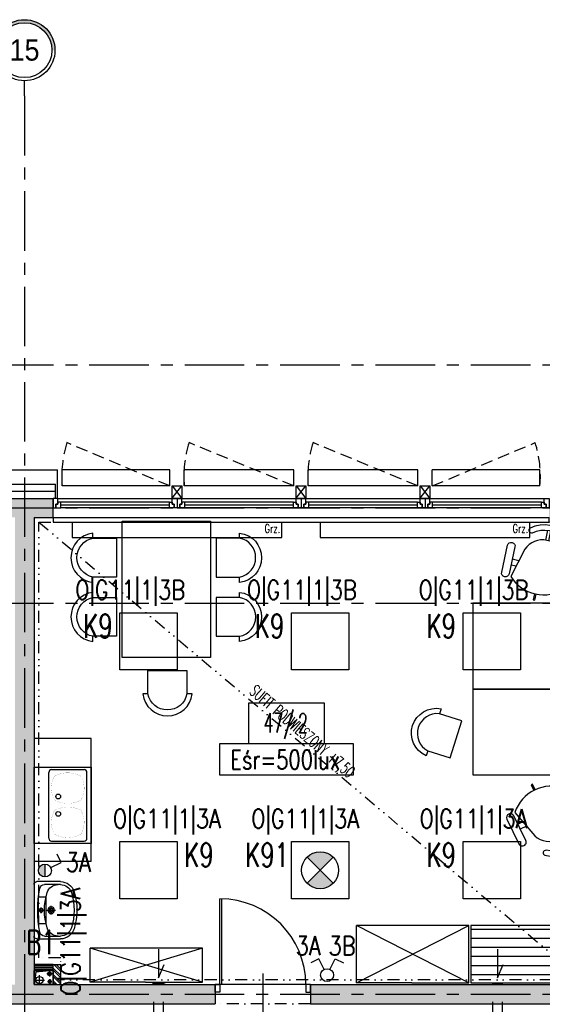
# Model space of a CAD drawing. Extents: x 41755 to 123924, y -112333 to 86187.
# Tile 236 of 256: x 103236 to 103784, y -5931 to -4899. Entities that reach past the tile are written whole.
import ezdxf
from ezdxf.enums import TextEntityAlignment as Align

# ---------------------------------------------------------------- set-up
doc = ezdxf.new("R2010")
doc.units = 0
doc.header["$LTSCALE"] = 50
for name, pattern in [('CENTER', [2, 1.25, -0.25, 0.25, -0.25]), ('DASHDOT', [1, 0.5, -0.25, 0, -0.25]), ('DASHED', [0.75, 0.5, -0.25]), ('DASHED2', [0.375, 0.25, -0.125]), ('DIVIDE', [31.75, 12.7, -6.35, 0, -6.35, 0, -6.35])]:
    doc.linetypes.add(name, pattern=pattern)
doc.layers.get('0').update_dxf_attribs({"color": 101, "linetype": 'CONTINUOUS'})
for name, color, linetype in [('Drz---drzwi', 5, 'CONTINUOUS'), ('E-90', 6, 'CONTINUOUS'), ('E35', 6, 'CONTINUOUS'), ('Ins-co', 2, 'CONTINUOUS'), ('Ins-kan', 54, 'CONTINUOUS'), ('Ins-went', 141, 'CONTINUOUS'), ('Ins-wod', 4, 'CONTINUOUS'), ('Okn---okna', 5, 'CONTINUOUS'), ('Opis-pom', 6, 'CONTINUOUS'), ('Opis_pom_ramka', 6, 'CONTINUOUS'), ('Os-osie glowne', 1, 'CENTER'), ('Os-osie-opis', 16, 'CONTINUOUS'), ('Sc-beton', 7, 'CONTINUOUS'), ('Sc-beton-hatch', 86, 'CONTINUOUS'), ('Sc-cegla pustak-hatch', 8, 'CONTINUOUS'), ('Sc-drewno', 22, 'CONTINUOUS'), ('Sc-gk', 120, 'CONTINUOUS'), ('Sc-izolacja term-styropian', 151, 'STYROPIAN-KA'), ('Sc-metal', 141, 'CONTINUOUS'), ('Sc-nadproza kon', 5, 'DASHED2'), ('Sc-silikat', 61, 'CONTINUOUS'), ('Suf-widok', 8, 'CONTINUOUS'), ('W-idok', 8, 'CONTINUOUS'), ('W-otwor-strop', 1, 'CONTINUOUS'), ('Wyp-kuchnia', 71, 'CONTINUOUS'), ('Wyp-meble', 155, 'CONTINUOUS'), ('Wyp-sanitar', 131, 'CONTINUOUS')]:
    doc.layers.add(name, color=color, linetype=linetype)
doc.styles.add('dwg_opis duży', font='ARIAL.TTF', dxfattribs={"width": 0.9})
doc.styles.add('KA wymiar', font='romans.shx', dxfattribs={"width": 0.6})
doc.styles.add('ROMANS', font='romans', dxfattribs={"width": 0.85})
doc.linetypes.add('BATTING', pattern='A,0.0001,-0.1,[134,ltypeshp.shx,S=0.1,R=0,X=-0.1,Y=0],-0.2,[134,ltypeshp.shx,S=0.1,R=180,X=0.1,Y=0],-0.1', length=0.4001)
doc.linetypes.add('STYROPIAN-KA', pattern='A,0.0001,-0.1,[135,ltypeshp.shx,S=0.1,R=0,X=-0.1,Y=0],0,[135,ltypeshp.shx,S=0.1,R=180,X=0.1,Y=0],-0.1', length=0.2001)

# ---------------------------------------------------------------- blocks, each defined once
blk = doc.blocks.new('_0630_DRZWI_90')
at = {"ltscale": 7}
for p, q in [((5, 8), (5, 98)), ((6.8, 8), (6.8, 98))]:
    blk.add_line(p, q, dxfattribs=at)
at = {"ltscale": 25}
for p, q in [((50, 19.7), (50, -28.9)), ((5, 8), (0, 8)), ((0, 8), (5, 8)), ((0, 0), (0, 8)), ((5, 0), (0, 0)), ((5, 0), (0, 0)), ((95, 8), (5, 8)), ((5, 8), (5, 0)), ((95, 8), (95, 0)), ((100, 8), (95, 8)), ((95, 0), (100, 0)), ((95, 0), (100, 0)), ((100, 0), (100, 8))]:
    blk.add_line(p, q, dxfattribs=at)
at = {"ltscale": 7}
blk.add_arc((5, 8), 90, 0, 90, dxfattribs=at)
blk = doc.blocks.new('umywalka_60x45')
at = {"ltscale": 25}
for p, q in [((-27, 0), (27, 0)), ((-30, -27.7), (-30, -3)), ((3, -7.5), (-3, -7.5)), ((0, -4.5), (0, -10.5)), ((30, -3), (30, -27.7)), ((-27, -27.7), (-27, -11)), ((4.5, -18), (-4.5, -18)), ((0, -13.5), (0, -22.5)), ((27, -11), (27, -27.7))]:
    blk.add_line(p, q, dxfattribs=at)
for centre, radius in [((0, -7.5), 2), ((0, -18), 3.5), ((0, -18), 2)]:
    blk.add_circle(centre, radius, dxfattribs=at)
for centre, radius, start, end in [((27, -3), 3, 0, 90), ((-27, -3), 3, 90, 180), ((-22, -11), 5, 100.5263, 180), ((0, -129.4), 125.4, 79.4737, 100.5263), ((22, -11), 5, 0, 79.4737), ((-15, -25.3), 12, 107.3129, 180), ((0, -73.4), 62.4, 72.6871, 107.3129), ((15, -25.3), 12, 0, 72.6871), ((-15, -27.7), 15, 180, 252.6871), ((-15, -27.7), 12, 180, 252.6871), ((15, -27.7), 12, 287.3129, 0), ((15, -27.7), 15, 287.3129, 0), ((0, 20.4), 62.4, 252.6871, 287.3129), ((0, 20.4), 65.4, 252.6871, 287.3129)]:
    blk.add_arc(centre, radius, start, end, dxfattribs=at)
blk = doc.blocks.new('zle02_r')
for p, q in [((0, 60), (80, 60)), ((0, 0), (0, 60)), ((80, 60), (80, 0)), ((2.5, 41.5), (2.5, 7.5)), ((5.5, 44.5), (74.5, 44.5)), ((77.5, 41.5), (77.5, 7.5)), ((80, 0), (0, 0)), ((5.5, 4.5), (74.5, 4.5))]:
    blk.add_line(p, q)
at = {"const_width": 0.1}
for points in [[(9.817, 38.585, -0.26155236), (34.552, 38.585, -0.25481486), (35.07, 11.033, -0.27651696), (9.817, 10.774, -0.26080791), (9.817, 38.585, -1.00838526)], [(70.555, 38.585, 0.26155236), (45.82, 38.585, 0.25481486), (45.302, 11.033, 0.27651696), (70.555, 10.774, 0.26080791), (70.555, 38.585, 1.00838526)]]:
    blk.add_lwpolyline(points, format="xyb", dxfattribs=at)
for centre in [(31.057, 34.594), (49.315, 34.594)]:
    blk.add_circle(centre, 2.5)
for centre, start, end in [((5.5, 41.5), 90, 180), ((74.5, 41.5), 0, 90), ((5.5, 7.5), 180, 270), ((74.5, 7.5), 270, 0)]:
    blk.add_arc(centre, 3, start, end)
blk = doc.blocks.new('_opis_osi_liczbowy')
blk.add_hatch(color=256).paths.add_polyline_path([(32, 32), (32, 28.8, -1), (32, -28.8), (32, -32, 1)])
for radius in [32, 28.8]:
    blk.add_circle((32, 0), radius)
at = {"style": 'dwg_opis duży', "width": 0.9}
blk.add_attdef('AXNAMEH', text='', height=22.4, rotation=90, dxfattribs=at).set_placement((32, 0), align=Align.MIDDLE_CENTER)
blk = doc.blocks.new('_VKDFJGKFH')
for p, q in [((-515, 25), (-5, 25)), ((-398, 21), (-512, 21)), ((-268, 21), (-382, 21)), ((-138, 21), (-252, 21)), ((-8, 21), (-122, 21)), ((-398, 18), (-512, 18)), ((-8, 15), (-512, 15)), ((-268, 18), (-382, 18)), ((-138, 18), (-252, 18)), ((-8, 18), (-122, 18)), ((-520, 5), (-520, 0)), ((-520, 5), (0, 5)), ((-520, 0), (0, 0)), ((0, 0), (0, 5))]:
    blk.add_line(p, q)
for points in [[(-515, 25), (-520, 25), (-520, 15), (-517, 15), (-517, 19), (-515, 19)], [(-512, 21), (-515, 21), (-515, 19), (-517, 19), (-517, 15), (-515, 15), (-512, 15)], [(-398, 21), (-395, 21), (-395, 19), (-393, 19), (-393, 15), (-395, 15), (-398, 15)], [(-395, 25), (-390, 25), (-390, 15), (-393, 15), (-393, 19), (-395, 19)], [(-385, 25), (-390, 25), (-390, 15), (-387, 15), (-387, 19), (-385, 19)], [(-382, 21), (-385, 21), (-385, 19), (-387, 19), (-387, 15), (-385, 15), (-382, 15)], [(-268, 21), (-265, 21), (-265, 19), (-263, 19), (-263, 15), (-265, 15), (-268, 15)], [(-265, 25), (-260, 25), (-260, 15), (-263, 15), (-263, 19), (-265, 19)], [(-255, 25), (-260, 25), (-260, 15), (-257, 15), (-257, 19), (-255, 19)], [(-252, 21), (-255, 21), (-255, 19), (-257, 19), (-257, 15), (-255, 15), (-252, 15)], [(-138, 21), (-135, 21), (-135, 19), (-133, 19), (-133, 15), (-135, 15), (-138, 15)], [(-135, 25), (-130, 25), (-130, 15), (-133, 15), (-133, 19), (-135, 19)], [(-125, 25), (-130, 25), (-130, 15), (-127, 15), (-127, 19), (-125, 19)], [(-122, 21), (-125, 21), (-125, 19), (-127, 19), (-127, 15), (-125, 15), (-122, 15)], [(-8, 21), (-5, 21), (-5, 19), (-3, 19), (-3, 15), (-5, 15), (-8, 15)], [(-5, 25), (0, 25), (0, 15), (-3, 15), (-3, 19), (-5, 19)]]:
    blk.add_lwpolyline(points, close=True)
blk = doc.blocks.new('_opis_pom_metka')
at = {"layer": 'Opis_pom_ramka'}
blk.add_lwpolyline([(-33.13, 0), (32.87, 0), (32.87, -36), (-33.13, -36)], close=True, dxfattribs=at)
at = {"style": 'KA wymiar', "width": 0.6}
blk.add_attdef('KO/', text='', height=16.8, dxfattribs=at).set_placement((3.45, -25.87), align=Align.RIGHT)
blk.add_attdef('NR', (3.8, -26.16), '', height=16.8, dxfattribs=at)
blk = doc.blocks.new('sza025_r')
for p, q in [((0, 35.7), (118, 0)), ((0, 0), (118, 35.7)), ((0, 35.7), (0, 0)), ((60, 35.7), (0, 35.7)), ((60, 35.7), (118, 35.7)), ((118, 35.7), (118, 0)), ((0, 0), (118, 0))]:
    blk.add_line(p, q)
blk = doc.blocks.new('W029')
for points in [[(-53.8, 76.9), (-59, 76.9, -0.895014), (-7.4, 76.9), (-13, 76.9, 0.825539), (-53.7, 76.9), (-53.7, 52.3), (-13, 52.3), (-13, 76.9)], [(8.4, 76.9), (3.1, 76.9, -0.895014), (54.7, 76.9), (49.2, 76.9, 0.825539), (8.4, 76.9), (8.4, 52.3), (49.2, 52.3), (49.2, 76.9)], [(-53.8, -76.9), (-59, -76.9, 0.895014), (-7.4, -76.9), (-13, -76.9, -0.825539), (-53.7, -76.9), (-53.7, -52.3), (-13, -52.3), (-13, -76.9)], [(8.4, -76.9), (3.1, -76.9, 0.895014), (54.7, -76.9), (49.2, -76.9, -0.825539), (8.4, -76.9), (8.4, -52.3), (49.2, -52.3), (49.2, -76.9)]]:
    blk.add_lwpolyline(points, format="xyb")
at = {"linetype": 'Continuous'}
blk.add_lwpolyline([(-71.5, 46.4), (71.5, 46.4), (71.5, -46.4), (-71.5, -46.4), (-71.5, 46.4)], dxfattribs=at)
blk = doc.blocks.new('f003')
for p, q in [((-1.6, 74.6), (-1.6, 64.1)), ((1.6, 74.6), (1.6, 64.1))]:
    blk.add_line(p, q)
for points in [[(-16.7, 68.7, -0.355253), (16.7, 68.7, 0.881097), (20.1, 72.9, 0.355253), (-20.1, 72.9, 0.881097)], [(-28.8, 18.9, 0.427449), (28.8, 18.9), (20.8, 50, 0.679656), (-20.8, 50)], [(-31.3, 21.4, -1), (-39.3, 21.4), (-39.3, 50.2, -1), (-31.3, 50.2)], [(31.3, 21.4, 1), (39.3, 21.4), (39.3, 50.2, 1), (31.3, 50.2)]]:
    blk.add_lwpolyline(points, format="xyb", close=True)
for points in [[(-24.2, 37), (-31.3, 37)], [(-31.3, 31), (-25.7, 31)], [(24.2, 37), (31.3, 37)], [(31.3, 31), (25.7, 31)], [(-0.8, 6.6), (-0.8, 0), (0.8, 0), (0.8, 6.6)]]:
    blk.add_lwpolyline(points)
blk = doc.blocks.new('sza016_r')
for p, q in [((60, 60), (0, 60)), ((0, 60), (118, 0)), ((118, 60), (0, 0)), ((0, 60), (0, 0)), ((60, 60), (118, 60)), ((118, 60), (118, 0)), ((0, 0), (118, 0))]:
    blk.add_line(p, q)
blk = doc.blocks.new('_REHABILITACJA_STOLLIK1')
at = {"ltscale": 0.5}
h = blk.add_hatch(dxfattribs=at)
h.set_pattern_fill('LINE', color=256, scale=3, style=0)
h.set_pattern_definition([(0, (408087.254, 65975.66), (0, 9.525), [])])
h.paths.add_polyline_path([(0, -60), (120, -60), (120, 0), (0, 0)])
blk.add_lwpolyline([(0, -60), (120, -60), (120, 0), (0, 0)], close=True, dxfattribs=at)
blk = doc.blocks.new('A$C5DF87A14')
at = {"layer": 'Wyp-meble'}
for p, q in [((3530, 4793), (3470, 4793)), ((3530, 4664), (3530, 4793)), ((3530, 4664), (3470, 4664))]:
    blk.add_line(p, q, dxfattribs=at)
for points in [[(4050, 4935), (3930, 4935), (3930, 4845), (4050, 4845)], [(4050, 4845), (3930, 4845), (3930, 4755), (4050, 4755)]]:
    blk.add_lwpolyline(points, close=True, dxfattribs=at)
for points in [[(3589.4, 4839.9), (3584.2, 4839.9, 0.895014), (3635.8, 4839.9), (3630.3, 4839.9, -0.825539), (3589.5, 4839.9), (3589.5, 4864.5), (3630.3, 4864.5), (3630.3, 4839.9)], [(3882.8, 4780.1), (3881.2, 4775.1, -0.895014), (3896.8, 4824.3), (3895.1, 4819.1, 0.825539), (3882.8, 4780.2), (3906.2, 4772.8), (3918.6, 4811.6), (3895.1, 4819.1)]]:
    blk.add_lwpolyline(points, format="xyb", dxfattribs=at)
for name, p, rotation in [('W029', (3608.7, 4949.5), 270), ('f003', (3994.2, 4938.3), 347.6784737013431), ('f003', (3991.9, 4745), 205.9187913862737), ('sza016_r', (3926, 4597), 180), ('sza025_r', (3646.8, 4573.3), 180)]:
    blk.add_blockref(name, p, dxfattribs=dict(at, rotation=rotation))
blk.add_blockref('_REHABILITACJA_STOLLIK1', (3928, 4597), dxfattribs=at)

msp = doc.modelspace()

# ---------------------------------------------------------------- hatches: boundary and pattern name
at = {"layer": 'E35'}
h = msp.add_hatch(color=256, dxfattribs=at)
edge = h.paths.add_edge_path()
edge.add_line((103550.966, -5790.641), (103564.712, -5776.895))
edge.add_ellipse((103550.966, -5790.641), major_axis=(13.746, 13.746), ratio=1, start_angle=360, end_angle=450)
edge.add_line((103537.22, -5776.895), (103550.966, -5790.641))
edge = h.paths.add_edge_path()
edge.add_line((103564.712, -5804.388), (103550.966, -5790.641))
edge.add_line((103550.966, -5790.641), (103537.22, -5804.388))
edge.add_ellipse((103550.966, -5790.641), major_axis=(-13.746, 13.746), ratio=1, start_angle=90, end_angle=180)
msp.add_hatch(color=256, dxfattribs=at).paths.add_polyline_path([(103262.417, -5784.23, 0.41421356), (103255.667, -5790.98, 0.41421356), (103262.417, -5797.73)])
at = {"layer": 'Sc-beton-hatch'}
h = msp.add_hatch(dxfattribs=at)
h.set_pattern_fill('ANSI33', color=256, style=0)
h.set_pattern_definition([(45, (48983.4185, 565.478), (-4.49012806, 4.49012806), []), (45, (48987.9087, 565.478), (-4.49012806, 4.49012806), [3.175, -1.5875])])
h.paths.add_polyline_path([(110735.966, -5930.641), (110735.966, -5910.641), (110669.966, -5910.641), (110669.966, -5930.641)])
h.paths.add_polyline_path([(110595.966, -5930.641), (110595.966, -5910.641), (110380.966, -5910.641), (110380.966, -5930.641)])
h.paths.add_polyline_path([(110480.966, -5420.641), (110480.966, -5400.641), (110420.966, -5400.641), (110420.966, -5420.641), (110440.966, -5420.641)])
h.paths.add_polyline_path([(110038.966, -5420.641), (110038.966, -5400.641), (109530.966, -5400.641), (109530.966, -5420.641), (109570.966, -5420.641), (109570.966, -5910.641), (109369.466, -5910.641), (109369.466, -5930.641), (110280.966, -5930.641), (110280.966, -5910.641), (109590.966, -5910.641), (109590.966, -5420.641)])
h.paths.add_polyline_path([(109170.966, -6150.641), (109170.966, -6170.641), (110210.966, -6170.641), (110210.966, -6150.641)])
h.paths.add_polyline_path([(108990.966, -5910.641), (108990.966, -5850.641), (108970.966, -5850.641), (108970.966, -5910.641), (108670.966, -5910.641), (108670.966, -5930.641), (109239.466, -5930.641), (109239.466, -5910.641)])
h.paths.add_polyline_path([(108990.966, -5655.641), (108970.966, -5655.641), (108970.966, -5675.641), (108990.966, -5675.641)])
h.paths.add_polyline_path([(108950.966, -5400.641), (108950.966, -5420.641), (108970.966, -5420.641), (108970.966, -5480.641), (108990.966, -5480.641), (108990.966, -5420.641), (109010.966, -5420.641), (109010.966, -5400.641)])
h.paths.add_polyline_path([(108342.966, -5400.641), (108342.966, -5973.641), (108362.966, -5973.641), (108362.966, -5930.641), (108540.966, -5930.641), (108540.966, -5910.641), (108362.966, -5910.641), (108362.966, -5420.641), (108640.966, -5420.641), (108640.966, -5400.641)])
h.paths.add_polyline_path([(107982.966, -5400.641), (107982.966, -5420.641), (108320.966, -5420.641), (108320.966, -5910.641), (108298.966, -5910.641), (108298.966, -5930.641), (108320.966, -5930.641), (108320.966, -5973.641), (108340.966, -5973.641), (108340.966, -5400.641)])
h.paths.add_polyline_path([(108362.966, -6150.641), (108362.966, -6108.641), (108342.966, -6108.641), (108342.966, -6170.641), (108740.966, -6170.641), (108740.966, -6150.641)])
h.paths.add_polyline_path([(108340.966, -6170.641), (108340.966, -6108.641), (108320.966, -6108.641), (108320.966, -6150.641), (107700.966, -6150.641), (107700.966, -6170.641)])
h.paths.add_polyline_path([(107995.966, -5910.641), (107995.966, -5930.641), (108238.966, -5930.641), (108238.966, -5910.641)], flags=17)
h.paths.add_polyline_path([(107799.966, -5910.641), (107799.966, -5930.641), (107865.966, -5930.641), (107865.966, -5910.641)])
h.paths.add_polyline_path([(107725.966, -5930.641), (107725.966, -5910.641), (107550.966, -5910.641), (107550.966, -5930.641)])
h.paths.add_polyline_path([(107430.966, -5930.641), (107430.966, -5910.641), (107308.966, -5910.641), (107308.966, -5930.641)])
h.paths.add_polyline_path([(106300.966, -6150.641), (106300.966, -6170.641), (107340.966, -6170.641), (107340.966, -6150.641)])
h.paths.add_polyline_path([(107188.966, -5930.641), (107188.966, -5910.641), (107140.966, -5910.641), (107140.966, -5930.641)])
h.paths.add_polyline_path([(107040.966, -5930.641), (107040.966, -5910.641), (106830.966, -5910.641), (106830.966, -5930.641)], flags=16)
h.paths.add_polyline_path([(107168.966, -5420.641), (107168.966, -5400.641), (106660.966, -5400.641), (106660.966, -5420.641), (106700.966, -5420.641), (106700.966, -5910.641), (106618.966, -5910.641), (106618.966, -5930.641), (106730.966, -5930.641), (106730.966, -5910.641), (106720.966, -5910.641), (106720.966, -5420.641)])
h.paths.add_polyline_path([(106518.966, -5930.641), (106518.966, -5910.641), (106291.966, -5910.641), (106291.966, -5930.641)])
h.paths.add_polyline_path([(106120.966, -5910.641), (106120.966, -5420.641), (106140.966, -5420.641), (106140.966, -5400.641), (106080.966, -5400.641), (106080.966, -5420.641), (106100.966, -5420.641), (106100.966, -5910.641), (105979.966, -5910.641), (105979.966, -5930.641), (106191.966, -5930.641), (106191.966, -5910.641)])
h.paths.add_polyline_path([(105659.966, -5910.641), (105659.966, -5930.641), (105879.966, -5930.641), (105879.966, -5910.641)])
h.paths.add_polyline_path([(105492.966, -6150.641), (105492.966, -6108.641), (105472.966, -6108.641), (105472.966, -6170.641), (105870.966, -6170.641), (105870.966, -6150.641)])
h.paths.add_polyline_path([(105559.966, -5930.641), (105559.966, -5910.641), (105492.966, -5910.641), (105492.966, -5420.641), (105770.966, -5420.641), (105770.966, -5400.641), (105472.966, -5400.641), (105472.966, -5973.641), (105492.966, -5973.641), (105492.966, -5930.641)])
h.paths.add_polyline_path([(105450.966, -5910.641), (105428.966, -5910.641), (105428.966, -5930.641), (105450.966, -5930.641), (105450.966, -5973.641), (105470.966, -5973.641), (105470.966, -5400.641), (105112.966, -5400.641), (105112.966, -5420.641), (105450.966, -5420.641)])
h.paths.add_polyline_path([(105470.966, -6170.641), (105470.966, -6108.641), (105450.966, -6108.641), (105450.966, -6150.641), (104830.966, -6150.641), (104830.966, -6170.641)])
h.paths.add_polyline_path([(105260.966, -5910.641), (105260.966, -5930.641), (105368.966, -5930.641), (105368.966, -5910.641)], flags=16)
h.paths.add_polyline_path([(105160.966, -5930.641), (105160.966, -5910.641), (105059.966, -5910.641), (105059.966, -5930.641)])
h.paths.add_polyline_path([(105014.966, -5930.641), (105014.966, -5910.641), (104929.966, -5910.641), (104929.966, -5930.641)])
h.paths.add_polyline_path([(104855.966, -5930.641), (104855.966, -5910.641), (104715.966, -5910.641), (104715.966, -5930.641)])
h.paths.add_polyline_path([(104740.966, -5420.641), (104740.966, -5400.641), (104680.966, -5400.641), (104680.966, -5420.641)])
h.paths.add_polyline_path([(103790.966, -5400.641), (103790.966, -5420.641), (103830.966, -5420.641), (103830.966, -5910.641), (103540.966, -5910.641), (103540.966, -5930.641), (104585.966, -5930.641), (104585.966, -5910.641), (103850.966, -5910.641), (103850.966, -5420.641), (104298.966, -5420.641), (104298.966, -5400.641)])
h.paths.add_polyline_path([(104470.966, -6170.641), (104470.966, -6150.641), (103430.966, -6150.641), (103430.966, -6170.641)])
h.paths.add_polyline_path([(103440.966, -5930.641), (103440.966, -5910.641), (103250.966, -5910.641), (103250.966, -5420.641), (103270.966, -5420.641), (103270.966, -5400.641), (103210.966, -5400.641), (103210.966, -5420.641), (103230.966, -5420.641), (103230.966, -5910.641), (103077.966, -5910.641), (103077.966, -5930.641)])
h.paths.add_polyline_path([(103000.966, -6170.641), (103000.966, -6150.641), (102422.966, -6150.641), (102422.966, -6108.641), (102402.966, -6108.641), (102402.966, -6170.641)])
h.paths.add_polyline_path([(102977.966, -5930.641), (102977.966, -5910.641), (102653.966, -5910.641), (102653.966, -5930.641)])
h.paths.add_polyline_path([(102553.966, -5930.641), (102553.966, -5910.641), (102422.966, -5910.641), (102422.966, -5520.641), (102452.966, -5520.641), (102452.966, -5500.641), (102422.966, -5500.641), (102422.966, -5400.641), (102402.966, -5400.641), (102402.966, -5973.641), (102422.966, -5973.641), (102422.966, -5930.641)])
h.paths.add_polyline_path([(102582.966, -5500.641), (102552.966, -5500.641), (102552.966, -5520.641), (102602.966, -5520.641), (102602.966, -5420.641), (102642.966, -5420.641), (102642.966, -5400.641), (102582.966, -5400.641)])
at = {"layer": 'Sc-cegla pustak-hatch'}
h = msp.add_hatch(dxfattribs=at)
h.set_pattern_fill('ANSI32', color=256, scale=0.5, angle=90, style=0)
h.set_pattern_definition([(135, (48983.4185, 565.478), (-3.36759605, -3.36759605), []), (135, (48983.4185, 567.723), (-3.36759605, -3.36759605), [])])
h.paths.add_polyline_path([(103205.966, -5889.641), (103197.966, -5889.641), (103197.966, -5910.641), (103205.966, -5910.641)])
h.paths.add_polyline_path([(103278.966, -5889.641), (103270.966, -5889.641), (103270.966, -5910.641), (103278.966, -5910.641)])
at = {"layer": 'W-otwor-strop', "ltscale": 0.5}
msp.add_hatch(color=256, dxfattribs=at).paths.add_polyline_path([(103250.966, -5910.641), (103250.966, -5895.641), (103270.966, -5895.641), (103252.966, -5897.641)])

# ---------------------------------------------------------------- linework, layer by layer
at = {"layer": 'E35'}
for p, q in [((103268.453, -5787.958), (103279.489, -5782.432)), ((103279.489, -5782.432), (103275.214, -5773.897)), ((103537.22, -5776.895), (103564.712, -5804.388)), ((103537.22, -5804.388), (103564.712, -5776.895)), ((103262.417, -5784.23), (103262.417, -5797.73)), ((103549.738, -5883.572), (103541.202, -5887.846)), ((103555.264, -5894.608), (103549.738, -5883.572)), ((103561.308, -5894.608), (103566.834, -5883.572)), ((103566.834, -5883.572), (103575.37, -5887.846))]:
    msp.add_line(p, q, dxfattribs=at)
at = {"layer": 'E35', "linetype": 'Continuous', "ltscale": 0.3}
msp.add_line((103538.006, -5803.601), (103563.926, -5777.681), dxfattribs=at)
for points in [[(103400.966, -5580.641), (103340.966, -5580.641), (103340.966, -5520.641), (103400.966, -5520.641)], [(103580.966, -5580.641), (103520.966, -5580.641), (103520.966, -5520.641), (103580.966, -5520.641)], [(103760.966, -5580.641), (103700.966, -5580.641), (103700.966, -5520.641), (103760.966, -5520.641)], [(103445.605, -5690.48), (103585.938, -5690.48), (103585.938, -5658.202), (103445.605, -5658.202)], [(103400.966, -5820.641), (103340.966, -5820.641), (103340.966, -5760.641), (103400.966, -5760.641)], [(103580.966, -5820.641), (103520.966, -5820.641), (103520.966, -5760.641), (103580.966, -5760.641)], [(103760.966, -5820.641), (103700.966, -5820.641), (103700.966, -5760.641), (103760.966, -5760.641)]]:
    msp.add_lwpolyline(points, close=True, dxfattribs=at)
at = {"layer": 'E35'}
msp.add_lwpolyline([(103263.741, -5818.792), (103255.466, -5818.792), (103255.466, -5846.491), (103263.741, -5846.491)], close=True, dxfattribs=at)
for centre, radius in [((103550.966, -5790.641), 19.44), ((103262.417, -5790.98), 6.75), ((103558.286, -5900.643), 6.75)]:
    msp.add_circle(centre, radius, dxfattribs=at)
at = {"layer": 'Ins-co'}
for points in [[(103290.966, -5425.835), (103290.966, -5441.835), (103510.966, -5441.835), (103510.966, -5425.835)], [(103550.966, -5425.835), (103550.966, -5441.835), (103770.966, -5441.835), (103770.966, -5425.835)]]:
    msp.add_lwpolyline(points, close=True, dxfattribs=at)
at = {"layer": 'Ins-kan', "ltscale": 0.2}
for p, q in [((103251.463, -5905.832), (103261.963, -5905.832)), ((103256.713, -5911.082), (103256.713, -5900.582))]:
    msp.add_line(p, q, dxfattribs=at)
msp.add_circle((103256.713, -5905.832), 3.85, dxfattribs=at)
at = {"layer": 'Ins-went', "linetype": 'DASHED', "ltscale": 2}
for p, q in [((103374.822, -5908.646), (103388.322, -5908.646)), ((103376.572, -5910.646), (103376.572, -5908.646)), ((103386.572, -5910.646), (103376.572, -5910.646)), ((103376.572, -5910.646), (103386.572, -5910.646)), ((103376.572, -5978.546), (103376.572, -5910.646)), ((103386.572, -5910.646), (103386.572, -5908.646)), ((103386.572, -5978.546), (103386.572, -5910.646)), ((103730.274, -5908.646), (103743.774, -5908.646)), ((103732.024, -5910.646), (103732.024, -5908.646)), ((103742.024, -5910.646), (103732.024, -5910.646)), ((103732.024, -5910.646), (103742.024, -5910.646)), ((103732.024, -5978.546), (103732.024, -5910.646)), ((103742.024, -5910.646), (103742.024, -5908.646)), ((103742.024, -5978.546), (103742.024, -5910.646))]:
    msp.add_line(p, q, dxfattribs=at)
for points in [[(103381.572, -5873.409), (103381.572, -5903.646), (103387.594, -5889.633)], [(103737.024, -5873.409), (103737.024, -5903.646), (103743.047, -5889.633)]]:
    msp.add_lwpolyline(points, dxfattribs=at)
at = {"layer": 'Ins-wod', "ltscale": 0.3}
for p, q in [((103269.951, -5899.366), (103264.501, -5899.366)), ((103267.226, -5896.641), (103267.226, -5902.091)), ((103267.45, -5905.062), (103267.45, -5909.592)), ((103265.186, -5907.327), (103269.715, -5907.327))]:
    msp.add_line(p, q, dxfattribs=at)
for radius in [2, 1.5, 1.25]:
    msp.add_circle((103267.226, -5899.366), radius, dxfattribs=at)
at = {"layer": 'Ins-wod', "ltscale": 0.3, "extrusion": (-4.28132e-36, -6.27911e-36, -1)}
for major_axis, start_param, end_param in [((-1.196, 1.196), 0.7854001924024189, 7.068585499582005), ((0.856, 0.856), -0.78539613, 5.49778917), ((-0.679, 0.679), 0.7854001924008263, 7.068585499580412)]:
    msp.add_ellipse((103267.45, -5907.327), major_axis=major_axis, ratio=1, start_param=start_param, end_param=end_param, dxfattribs=at)
at = {"layer": 'Os-osie glowne'}
for points in [[(103240.966, -4978.641), (103240.966, -10955.641)], [(99508.966, -5260.641), (111775.966, -5260.641)], [(99508.966, -5410.641), (111775.966, -5410.641)], [(99508.966, -5510.641), (111775.966, -5510.641)], [(99508.966, -5920.641), (111775.966, -5920.641)]]:
    msp.add_lwpolyline(points, dxfattribs=at)
at = {"layer": 'Os-osie-opis'}
msp.add_lwpolyline([(103240.966, -4978.641), (103240.966, -4962.641)], dxfattribs=at)
at = {"layer": 'Sc-beton'}
for points in [[(103210.966, -5400.641), (103270.966, -5400.641)], [(103270.966, -5420.641), (103270.966, -5400.641)], [(103250.966, -5420.641), (103270.966, -5420.641)], [(103250.966, -5420.641), (103250.966, -5910.641)], [(103250.966, -5910.641), (103440.966, -5910.641)], [(103440.966, -5910.641), (103440.966, -5930.641)], [(103540.966, -5910.641), (103830.966, -5910.641)], [(103540.966, -5910.641), (103540.966, -5930.641)], [(103077.966, -5930.641), (103440.966, -5930.641)], [(103540.966, -5930.641), (104585.966, -5930.641)]]:
    msp.add_lwpolyline(points, dxfattribs=at)
at = {"layer": 'Sc-drewno'}
for points in [[(103206.466, -5370.641), (103275.466, -5370.641)], [(103275.466, -5400.641), (103275.466, -5370.641)], [(103280.466, -5387.641), (103280.466, -5370.641)], [(103393.466, -5370.641), (103280.466, -5370.641)], [(103393.466, -5387.641), (103393.466, -5370.641)], [(103408.466, -5387.641), (103408.466, -5370.641)], [(103523.466, -5370.641), (103408.466, -5370.641)], [(103523.466, -5387.641), (103523.466, -5370.641)], [(103538.466, -5387.641), (103538.466, -5370.641)], [(103653.466, -5370.641), (103538.466, -5370.641)], [(103653.466, -5387.641), (103653.466, -5370.641)], [(103781.466, -5370.641), (103668.466, -5370.641)], [(103668.466, -5387.641), (103668.466, -5370.641)], [(103781.466, -5387.641), (103781.466, -5370.641)], [(103393.466, -5387.641), (103280.466, -5387.641)], [(103523.466, -5387.641), (103408.466, -5387.641)], [(103653.466, -5387.641), (103538.466, -5387.641)], [(103781.466, -5387.641), (103668.466, -5387.641)]]:
    msp.add_lwpolyline(points, dxfattribs=at)
at = {"layer": 'Sc-gk'}
for points in [[(103270.966, -5889.641), (103250.966, -5889.641)], [(103270.966, -5890.841), (103250.966, -5890.841)], [(103270.966, -5894.441), (103250.966, -5894.441)], [(103270.966, -5895.641), (103250.966, -5895.641)]]:
    msp.add_lwpolyline(points, dxfattribs=at)
at = {"layer": 'Sc-gk', "linetype": 'BATTING', "ltscale": 0.09}
msp.add_lwpolyline([(103270.966, -5892.641), (103250.966, -5892.641)], dxfattribs=at)
at = {"layer": 'Sc-izolacja term-styropian', "linetype": 'ByBlock'}
for points in [[(103208.466, -5385.641), (103273.466, -5385.641)], [(103273.466, -5400.641), (103273.466, -5385.641)]]:
    msp.add_lwpolyline(points, dxfattribs=at)
at = {"layer": 'Sc-izolacja term-styropian', "linetype": 'BATTING', "ltscale": 0.35}
msp.add_lwpolyline([(103208.466, -5393.141), (103273.466, -5393.141)], dxfattribs=at)
at = {"layer": 'Sc-metal'}
for points in [[(103405.966, -5387.641), (103405.966, -5400.641), (103395.966, -5400.641), (103395.966, -5387.641), (103405.966, -5387.637)], [(103395.966, -5400.62), (103405.966, -5387.641)], [(103395.966, -5387.641), (103405.966, -5400.641)], [(103535.966, -5387.641), (103535.966, -5400.641), (103525.966, -5400.641), (103525.966, -5387.641), (103535.966, -5387.637)], [(103525.966, -5400.62), (103535.966, -5387.641)], [(103525.966, -5387.641), (103535.966, -5400.641)], [(103665.966, -5387.641), (103665.966, -5400.641), (103655.966, -5400.641), (103655.966, -5387.641), (103665.966, -5387.637)], [(103655.966, -5400.62), (103665.966, -5387.641)], [(103655.966, -5387.641), (103665.966, -5400.641)]]:
    msp.add_lwpolyline(points, dxfattribs=at)
at = {"layer": 'Sc-nadproza kon', "linetype": 'DASHDOT', "ltscale": 0.5}
msp.add_lwpolyline([(103540.966, -5930.641), (103440.966, -5930.641)], dxfattribs=at)
at = {"layer": 'Sc-silikat'}
for points in [[(103270.966, -5910.641), (103270.966, -5889.641)], [(103270.966, -5889.641), (103278.966, -5889.641)], [(103278.966, -5910.641), (103278.966, -5889.641)]]:
    msp.add_lwpolyline(points, dxfattribs=at)
at = {"layer": 'Suf-widok', "linetype": 'DIVIDE', "ltscale": 0.02}
msp.add_lwpolyline([(103255.966, -5425.641), (103825.966, -5425.641), (103825.966, -5905.641), (103278.966, -5905.641), (103278.966, -5882.641), (103255.966, -5882.641)], close=True, dxfattribs=at)
msp.add_lwpolyline([(103255.966, -5425.641), (103825.966, -5905.641)], dxfattribs=at)
at = {"layer": 'W-idok', "linetype": 'DASHED', "ltscale": 0.5}
for points in [[(103393.466, -5387.641), (103285.505, -5342.239)], [(103523.466, -5387.641), (103413.505, -5342.239)], [(103653.466, -5387.641), (103543.505, -5342.239)], [(103668.466, -5387.641), (103776.427, -5342.239)]]:
    msp.add_lwpolyline(points, dxfattribs=at)
for centre, start, end in [((103397.619, -5377.663), 162.46502, 184.868164), ((103525.619, -5377.663), 162.46502, 184.868164), ((103655.619, -5377.663), 162.46502, 184.868164), ((103664.313, -5377.663), 355.131836, 17.53498)]:
    msp.add_arc(centre, 117.577, start, end, dxfattribs=at)
at = {"layer": 'W-otwor-strop', "ltscale": 0.5}
msp.add_lwpolyline([(103270.966, -5895.641), (103270.966, -5910.641), (103250.966, -5910.641), (103250.966, -5895.641)], close=True, dxfattribs=at)
msp.add_lwpolyline([(103250.966, -5910.641), (103250.966, -5895.641), (103270.966, -5895.641), (103252.966, -5897.641), (103250.966, -5910.641)], dxfattribs=at)

# ---------------------------------------------------------------- block references
msp.add_blockref('A$C5DF87A14', (99780.966, -10445.641))
at = {"layer": 'Drz---drzwi'}
msp.add_blockref('_0630_DRZWI_90', (103440.966, -5918.641), dxfattribs=at)
at = {"layer": 'Okn---okna'}
msp.add_blockref('_VKDFJGKFH', (103790.966, -5425.641), dxfattribs=at)
at = {"layer": 'Opis-pom'}
ref = msp.add_blockref('_opis_pom_metka', (103515.925, -5615.002), dxfattribs=dict(at, xscale=1.2, yscale=1.2, zscale=1.2))
ref.add_attrib('KO/', '47/', dxfattribs={"layer": '0', "height": 20.16, "style": 'KA wymiar', "width": 0.6}).set_placement((103523.855, -5646.043), align=Align.RIGHT)
ref.add_attrib('NR', '2', (103527.713, -5646.399), dxfattribs={"layer": '0', "height": 20.16, "style": 'KA wymiar', "width": 0.6})
at = {"layer": 'Os-osie-opis'}
ref = msp.add_blockref('_opis_osi_liczbowy', (103240.966, -4962.641), dxfattribs=dict(at, rotation=89.99999999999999))
ref.add_attrib('AXNAMEH', '15', dxfattribs={"layer": '0', "height": 22.4, "style": 'dwg_opis duży', "width": 0.9}).set_placement((103241.076, -4930.351), align=Align.MIDDLE_CENTER)
at = {"layer": 'Wyp-kuchnia', "rotation": 89.99999999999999}
msp.add_blockref('zle02_r', (103310.966, -5762.641), dxfattribs=at)
at = {"layer": 'Wyp-sanitar', "xscale": -1, "rotation": 89.99999999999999}
msp.add_blockref('umywalka_60x45', (103250.966, -5832.641), dxfattribs=at)

# ---------------------------------------------------------------- texts
at = {"layer": 'E-90', "style": 'ROMANS'}
for s, rotation, width, p in [('O|G11|1|3B', 0, 0.8, (103351.695, -5498.001)), ('O|G11|1|3B', 0, 0.8, (103531.695, -5498.001)), ('O|G11|1|3B', 0, 0.8, (103711.695, -5498.001)), ('Eśr=500lux', 360, 0.75, (103514.261, -5674.633)), ('O|G11|1|3A', 360, 0.8, (103390.237, -5738.001)), ('O|G11|1|3A', 0, 0.8, (103535.195, -5738.001)), ('O|G11|1|3A', 0, 0.8, (103711.695, -5738.001)), ('3A', 360, 0.8, (103297.377, -5782.192)), ('O|G11|1|3A', 90, 0.8, (103290.666, -5865.373)), ('3A', 360, 0.8, (103538.459, -5869.898)), ('3B', 360, 0.8, (103573.959, -5869.898))]:
    msp.add_text(s, height=20, rotation=rotation, dxfattribs=dict(at, width=width)).set_placement(p, align=Align.MIDDLE)
at = {"layer": 'E35', "style": 'ROMANS', "width": 0.7}
for s, p in [('K9', (103318.041, -5534.528)), ('K9', (103498.041, -5534.528)), ('K9', (103678.041, -5534.528)), ('K91', (103495.462, -5774.528)), ('K9', (103678.041, -5774.528))]:
    msp.add_text(s, height=25, rotation=360, dxfattribs=at).set_placement(p, align=Align.MIDDLE)
for s, p in [('K9', (103423.891, -5774.528)), ('B1', (103258.367, -5866.308))]:
    msp.add_text(s, height=25, dxfattribs=at).set_placement(p, align=Align.MIDDLE)
at = {"layer": 'Ins-co', "style": 'ROMANS', "width": 0.7}
for p in [(103492.774, -5436.808), (103752.774, -5436.808)]:
    msp.add_text('Grz.', height=9, dxfattribs=at).set_placement(p)
at = {"layer": 'Suf-widok', "linetype": 'DIVIDE', "ltscale": 0.02, "insert": (103483.975, -5595.356), "char_height": 12.5, "width": 1930.60035, "attachment_point": 1, "rotation": 319.447268, "style": 'KA wymiar'}
msp.add_mtext('SUFIT PODWIESZONY +7,50', dxfattribs=at)

doc.saveas('drawing.dxf')
